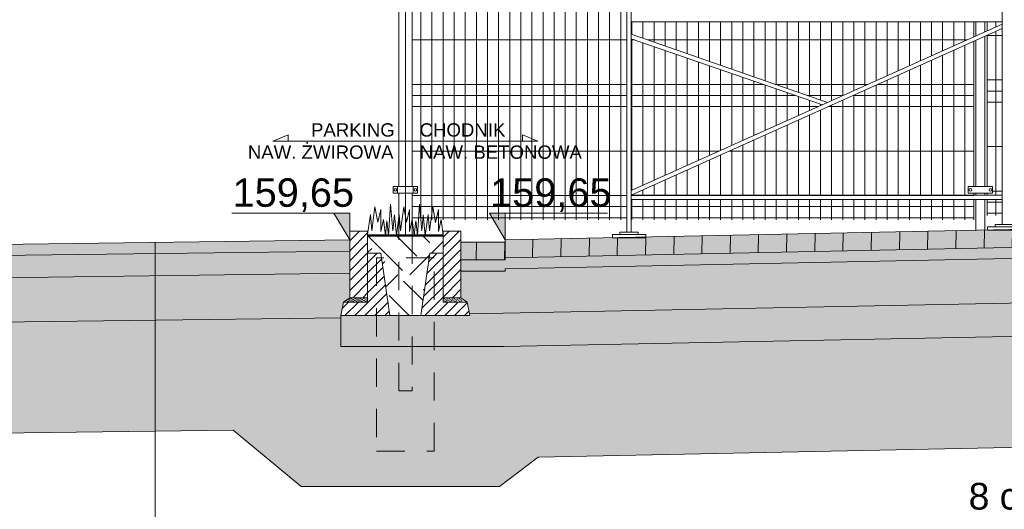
# Model space of a CAD drawing. Header units: millimetres. Extents: x 1962 to 3194, y -795 to -219.
# Tile 164 of 256: x 2476.68 to 2481.11, y -477.34 to -475.13. Entities that reach past the tile are written whole.
import ezdxf

# ---------------------------------------------------------------- set-up
doc = ezdxf.new("R2010")
doc.units = ezdxf.units.MM
doc.linetypes.add('HIDDEN', pattern=[9.525, 6.35, -3.175])
doc.layers.get('0').update_dxf_attribs({"lineweight": 5})
doc.layers.get('Defpoints').update_dxf_attribs({"lineweight": 9})
for name, color, linetype, lineweight in [('A_flagi przekrojowe', 92, 'Continuous', 9), ('A_hatch nawierzchnia', 253, 'Continuous', 9), ('A_hatch przekroje', 125, 'Continuous', 9), ('A_hidden', 137, 'HIDDEN', 9), ('A_koty wysokośc.', 53, 'Continuous', 9), ('A_obiekty trybuny', 126, 'Continuous', 9), ('A_ogrodzenie 2_4m', 45, 'Continuous', 9), ('A_przekrojowe', 42, 'Continuous', 9), ('A_widok', 142, 'Continuous', 9)]:
    doc.layers.add(name, color=color, linetype=linetype, lineweight=lineweight)
doc.styles.get("Standard").update_dxf_attribs({"font": 'arial.ttf'})
pattern_1 = [(360, (4.06387, 26.4186), (0.2032, 0.2032), [0.0254, -0.1778]), (90, (4.06387, 26.4186), (-0.2032, 0.2032), [0.0254, -0.1778]), (135, (4.08927, 26.4186), (-0.2032, 6e-15), [0.035921, -0.2514472]), (360, (4.08927, 26.5329), (0.2032, 0.2032), [0.0254, -0.1778]), (45, (4.10197, 26.5202), (6e-15, 0.2032), [0.0179605, -0.2694077]), (135, (4.10197, 26.5202), (-0.2032, 6e-15), [0.0179605, -0.2694077]), (360, (4.16547, 26.5837), (0.2032, 0.2032), [0.035921, -0.167279]), (45, (4.16547, 26.5837), (6e-15, 0.2032), [0.0254, -0.2619682]), (135, (4.20139, 26.5837), (-0.2032, 6e-15), [0.0254, -0.2619682]), (90, (4.20357, 26.4694), (-0.2032, 0.2032), [0.0254, -0.1778]), (45, (4.20357, 26.4694), (6e-15, 0.2032), [0.0179605, -0.2694077]), (135, (4.21627, 26.4821), (-0.2032, 6e-15), [0.0179605, -0.2694077]), (360, (4.08927, 26.4694), (0.2032, 0.2032), [0.0127, -0.17018]), (360, (4.24167, 26.5202), (0.2032, 0.2032), [0.0127, -0.17018]), (90, (4.17817, 26.5456), (-0.2032, 0.2032), [0.0127, -0.17018]), (135, (4.20357, 26.4313), (-0.2032, 6e-15), [0.0179605, -0.2694077]), (135, (4.11467, 26.571), (-0.2032, 6e-15), [0.0179605, -0.2694077]), (45, (4.15912, 26.48527), (6e-15, 0.2032), [0.0179605, -0.2694077]), (90, (4.13372, 26.444), (-0.2032, 0.2032), [0.003175, -0.200025]), (90, (4.14325, 26.52972), (-0.2032, 0.2032), [0.003175, -0.200025]), (90, (4.2385, 26.56465), (-0.2032, 0.2032), [0.003175, -0.200025]), (90, (4.24167, 26.4567), (-0.2032, 0.2032), [0.003175, -0.200025])]
pattern_2 = [(89, (0.66515, 1.3697), (-0.1269807, 0.0022165), [])]
pattern_3 = [(45, (0.66515, 1.369704), (-0.02245064, 0.02245064), [])]

# ---------------------------------------------------------------- blocks, each defined once
blk = doc.blocks.new('zw$B88D')
at = {"layer": 'A_koty wysokośc.'}
h = blk.add_hatch(color=256, dxfattribs=at)
h.dxf.hatch_style = 1
h.paths.add_polyline_path([(-0.0716, 0.1205), (0, 0), (0, 0.1205)])
blk.add_line((-0.5314, 0.1205), (-0.0716, 0.1205), dxfattribs=at)
blk.add_lwpolyline([(0, 0.1205), (-0.0716, 0.1205), (0, 0), (0, 0.1205)], close=True, dxfattribs=at)
blk = doc.blocks.new('zw$5246')
at = {"layer": 'A_ogrodzenie 2_4m'}
blk.add_lwpolyline([(-0.095, 0.015), (0.015, 0.015), (0.015, -0.015), (-0.095, -0.015), (-0.095, 0.015)], dxfattribs=at)
for centre in [(-0.085, 0), (0.005, 0)]:
    blk.add_circle(centre, 0.006, dxfattribs=at)
blk = doc.blocks.new('zw$2CA')
at = {"layer": 'A_obiekty trybuny'}
for p, q in [((6.825, 0.824), (6.825, 2.679)), ((6.845, 0.824), (6.845, 2.679)), ((5.155, 0.824), (5.155, 2.479)), ((5.155, -0.078), (5.155, 1.8795)), ((6.825, -0.1124), (6.825, 1.8795)), ((6.845, -0.1124), (6.845, 1.8795)), ((5.155, 0.834), (5.585, 0.834)), ((5.155, 0.834), (5.185, 0.834)), ((5.155, 0.824), (6.825, 0.0745)), ((5.155, 0.804), (6.825, 0.0545)), ((5.535, 0.834), (5.985, 0.834)), ((5.985, 0.834), (6.825, 0.834)), ((5.9416, 0.471), (6.825, 0.7785)), ((5.9643, 0.4608), (6.825, 0.7585)), ((5.155, 0.0545), (6.825, 0.0545)), ((5.1554, 0.0345), (6.825, 0.0345)), ((5.22, -0.088), (5.07, -0.088)), ((5.1036, -0.078), (5.1864, -0.078)), ((5.1864, -0.088), (5.1864, -0.078)), ((5.22, -0.103), (5.22, -0.088)), ((5.07, -0.103), (5.22, -0.103)), ((6.91, -0.1224), (6.76, -0.1224)), ((6.76, -0.1224), (6.76, -0.1374)), ((6.7936, -0.1224), (6.7936, -0.1124)), ((6.7936, -0.1124), (6.8764, -0.1124)), ((6.8764, -0.1224), (6.8764, -0.1124)), ((6.91, -0.1374), (6.91, -0.1224)), ((6.76, -0.1374), (6.91, -0.1374))]:
    blk.add_line(p, q, dxfattribs=at)
blk = doc.blocks.new('zw$CA91')
at = {"layer": 'A_koty wysokośc.'}
h = blk.add_hatch(color=256, dxfattribs=at)
h.dxf.hatch_style = 1
h.paths.add_polyline_path([(-0.448, 0.753), (0, 0), (0, 0.753)])
blk.add_lwpolyline([(2.874, 0.753), (-0.448, 0.753), (0, 0), (0, 0.753)], dxfattribs=at)
blk = doc.blocks.new('zw$824C')
at = {"layer": 'A_hatch nawierzchnia'}
h = blk.add_hatch(color=253, dxfattribs=at)
h.dxf.hatch_style = 2
h.paths.add_polyline_path([(6.9652, 1.0597), (6.9652, 1.1297), (6.9652, 1.1397), (18.0253, 1.3644), (18.0269, 1.2844)])
h = blk.add_hatch(color=253, dxfattribs=at)
h.dxf.hatch_style = 2
h.paths.add_polyline_path([(6.7652, 1.0497), (6.9652, 1.0497), (6.9652, 1.0597), (6.9652, 1.1297), (6.7652, 1.1297)])
at = {"layer": 'A_hatch przekroje'}
h = blk.add_hatch(dxfattribs=at)
h.set_pattern_fill('LINE', color=256, scale=0.04, angle=23.9782, style=2)
h.set_pattern_definition(pattern_2)
h.paths.add_polyline_path([(6.9652, 1.0597), (6.9652, 1.1297), (6.9652, 1.1397), (18.0253, 1.3644), (18.0269, 1.2844)])
h = blk.add_hatch(dxfattribs=at)
h.set_pattern_fill('CONC', color=256, scale=0.005, angle=294.9782, style=2)
h.set_pattern_definition([(9e-13, (0.7858, 1.45098), (-2e-15, 0.127), [0, -0.127]), (9e-13, (0.78707, 1.40653), (-2e-15, 0.127), [0, -0.127]), (9e-13, (0.79088, 1.47511), (-2e-15, 0.127), [0, -0.127]), (338.1986, (0.72484, 1.435744), (0.381000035, -0.12699999), [0.0136783, -0.6702377]), (216.8699, (0.73754, 1.430664), (0.38099999, 0.254000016), [0.00635, -0.62865]), (130.6013, (0.732461, 1.426854), (0.635000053, -0.761999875), [0.0117088, -1.1591733]), (206.5651, (0.69055, 1.411614), (-0.1269999, -0.12700017), [0.00283985, -0.2811408]), (326.3099, (0.68801, 1.410344), (0.253999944, -0.12700017), [0.0045791, -0.453326]), (108.4349, (0.69182, 1.407804), (-0.1269998, 0.254000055), [0.0040161, -0.3975932]), (225, (0.77183, 1.39891), (2e-15, -0.12700004), [0.0053881, -0.17421695]), (9e-13, (0.76802, 1.3951), (0.127, 0.127), [0.00762, -0.11938]), (135, (0.77564, 1.3951), (-0.12700004, -2e-15), [0.0053881, -0.17421695]), (251.5651, (0.75659, 1.480194), (0.1269998, 0.254000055), [0.0040161, -0.3975932]), (9e-13, (0.75532, 1.47638), (0.127, 0.127), [0.00635, -0.12065]), (143.1301, (0.76167, 1.476384), (-0.38099999, 0.254000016), [0.00635, -0.62865]), (213.6901, (0.68928, 1.481464), (0.253999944, 0.12700017), [0.0045791, -0.453326]), (341.5651, (0.68547, 1.478924), (-0.254000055, 0.1269998), [0.0080322, -0.3935771]), (126.8699, (0.69309, 1.476384), (0.254000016, -0.38099999), [0.00635, -0.62865]), (9e-13, (0.72611, 1.47638), (-2e-15, 0.127), [0, -0.127]), (9e-13, (0.69182, 1.44336), (-2e-15, 0.127), [0, -0.127]), (9e-13, (0.72738, 1.39637), (-2e-15, 0.127), [0, -0.127]), (9e-13, (0.76167, 1.43574), (-2e-15, 0.127), [0, -0.127]), (9e-13, (0.72484, 1.45733), (-2e-15, 0.127), [0, -0.127]), (9e-13, (0.6969, 1.46114), (-2e-15, 0.127), [0, -0.127]), (9e-13, (0.70833, 1.45352), (-2e-15, 0.127), [0, -0.127]), (9e-13, (0.70325, 1.42304), (-2e-15, 0.127), [0, -0.127]), (9e-13, (0.67277, 1.42812), (-2e-15, 0.127), [0, -0.127]), (9e-13, (0.67404, 1.45733), (-2e-15, 0.127), [0, -0.127]), (9e-13, (0.67023, 1.48527), (-2e-15, 0.127), [0, -0.127]), (9e-13, (0.7096, 1.49035), (-2e-15, 0.127), [0, -0.127]), (9e-13, (0.73754, 1.49543), (-2e-15, 0.127), [0, -0.127]), (9e-13, (0.78199, 1.49035), (-2e-15, 0.127), [0, -0.127]), (9e-13, (0.75151, 1.45098), (-2e-15, 0.127), [0, -0.127]), (9e-13, (0.73881, 1.47384), (-2e-15, 0.127), [0, -0.127]), (9e-13, (0.74897, 1.41288), (-2e-15, 0.127), [0, -0.127]), (9e-13, (0.71087, 1.40653), (-2e-15, 0.127), [0, -0.127]), (9e-13, (0.74897, 1.3786), (-2e-15, 0.127), [0, -0.127]), (9e-13, (0.70706, 1.38621), (-2e-15, 0.127), [0, -0.127]), (9e-13, (0.66642, 1.3824), (-2e-15, 0.127), [0, -0.127]), (9e-13, (0.68166, 1.37605), (-2e-15, 0.127), [0, -0.127]), (9e-13, (0.68293, 1.39383), (-2e-15, 0.127), [0, -0.127]), (9e-13, (0.76802, 1.37351), (-2e-15, 0.127), [0, -0.127]), (9e-13, (0.78326, 1.42558), (-2e-15, 0.127), [0, -0.127]), (9e-13, (0.77691, 1.46368), (-2e-15, 0.127), [0, -0.127]), (9e-13, (0.71849, 1.37224), (-2e-15, 0.127), [0, -0.127])])
h.paths.add_polyline_path([(18.028, 1.2344), (6.9652, 1.0097), (6.9652, 0.9997), (6.7652, 0.9997), (6.7652, 1.0497), (6.9652, 1.0497), (6.9652, 1.0597), (18.0269, 1.2844)])
h = blk.add_hatch(dxfattribs=at)
h.set_pattern_fill('CONCRE', color=256, scale=0.008, angle=294.9782, style=2)
h.set_pattern_definition(pattern_1)
h.paths.add_polyline_path([(6.7652, 0.9997), (6.9652, 0.9997), (6.9652, 1.0097), (18.028, 1.2344), (18.0286, 1.2048), (19.2883, 1.2304), (19.2879, 1.2504), (19.7248, 1.2592), (19.6452, 1.1397), (19.6452, 1.0672), (6.8039, 0.8063), (6.7937, 0.8602), (6.7652, 0.8797)])
h = blk.add_hatch(dxfattribs=at)
h.set_pattern_fill('LINE', color=256, scale=0.01, angle=339.9782, style=2)
h.set_pattern_definition(pattern_3)
h.paths.add_polyline_path([(6.2652, 0.8797), (6.3452, 0.8797), (6.3452, 1.0797), (6.3452, 1.1597), (6.3452, 1.1797), (6.2652, 1.1797), (6.2652, 1.1297)])
h = blk.add_hatch(dxfattribs=at)
h.set_pattern_fill('EARTH2', color=256, scale=0.03, angle=339.9782, style=2)
h.set_pattern_definition([(225, (0.66515, 1.887), (2e-14, -1.07763), [0.3429, -0.4191]), (225, (0.9076, 1.6445), (2e-14, -1.07763), [0.3429, -0.4191]), (225, (0.84835, 1.7038), (2e-14, -1.07763), [0.35052, -0.41148]), (225, (0.7891, 1.76304), (2e-14, -1.07763), [0.35052, -0.41148]), (225, (0.7298, 1.8223), (2e-14, -1.07763), [0.35052, -0.41148]), (225, (0.7298, 2.3611), (2e-14, -1.07763), [0.3429, -0.4191]), (225, (0.7891, 2.30185), (2e-14, -1.07763), [0.3429, -0.4191]), (225, (0.84835, 2.2426), (2e-14, -1.07763), [0.3429, -0.4191]), (225, (0.9076, 2.1833), (2e-14, -1.07763), [0.3429, -0.4191]), (225, (0.66515, 2.4258), (2e-14, -1.07763), [0.3429, -0.4191]), (315, (0.1479, 1.9085), (1.07763, 2e-14), [0.3429, -0.4191]), (315, (0.39574, 2.1564), (1.07763, 2e-14), [0.3429, -0.4191]), (315, (0.3311, 2.0917), (1.07763, 2e-14), [0.3429, -0.4191]), (315, (0.2718, 2.03245), (1.07763, 2e-14), [0.3429, -0.4191]), (315, (0.21255, 1.9732), (1.07763, 2e-14), [0.3429, -0.4191]), (315, (0.75136, 1.9732), (1.07763, 2e-14), [0.35052, -0.41148]), (315, (0.8106, 2.03245), (1.07763, 2e-14), [0.35052, -0.41148]), (315, (0.8699, 2.0917), (1.07763, 2e-14), [0.35052, -0.41148]), (315, (0.93456, 2.1564), (1.07763, 2e-14), [0.3429, -0.4191]), (315, (0.6921, 1.9139), (1.07763, 2e-14), [0.3429, -0.4191])])
h.paths.add_polyline_path([(6.3452, 1.1597), (6.3452, 1.0797), (6.4052, 1.0797), (6.4452, 0.7997), (6.5852, 0.7997), (6.6252, 1.0797), (6.6852, 1.0797), (6.6852, 1.1597), (6.5452, 1.1597), (6.4852, 1.1597)])
h = blk.add_hatch(dxfattribs=at)
h.set_pattern_fill('LINE', color=256, scale=0.01, angle=339.9782, style=2)
h.set_pattern_definition(pattern_3)
h.paths.add_polyline_path([(6.7652, 1.0597), (6.7652, 0.8797), (6.6852, 0.8797), (6.6852, 1.1197), (6.6852, 1.1597), (6.6852, 1.1797), (6.7652, 1.1797), (6.7652, 1.1097)])
h = blk.add_hatch(dxfattribs=at)
h.set_pattern_fill('CONC', color=256, scale=0.005, angle=295.9782, style=2)
h.set_pattern_definition([(1, (0.78436, 1.45308), (-0.0022165, 0.1269807), [0, -0.127]), (1, (0.78641, 1.40866), (-0.0022165, 0.1269807), [0, -0.127]), (1, (0.78902, 1.47729), (-0.0022165, 0.1269807), [0, -0.127]), (339.1986, (0.72368, 1.436776), (0.38315846, -0.12033128), [0.0136783, -0.6702377]), (217.8699, (0.736466, 1.431918), (0.37650905, 0.2606107), [0.00635, -0.62865]), (131.6013, (0.731453, 1.42802), (0.64820207, -0.75080154), [0.0117088, -1.1591733]), (207.5651, (0.689816, 1.41205), (-0.1247641, -0.1291973), [0.0028398, -0.2811408]), (327.3099, (0.6873, 1.410737), (0.25617772, -0.12254792), [0.004579, -0.453326]), (109.4349, (0.69115, 1.408264), (-0.13141337, 0.25174492), [0.004016, -0.3975932]), (226, (0.771305, 1.40077), (0.0022165, -0.1269807), [0.005388, -0.174217]), (1, (0.76756, 1.3969), (0.1247642, 0.129197), [0.00762, -0.11938]), (136, (0.77518, 1.39703), (-0.1269807, -0.0022165), [0.005388, -0.174217]), (252.5651, (0.75465, 1.481773), (0.12254754, 0.25617782), [0.004016, -0.3975932]), (1, (0.75345, 1.47794), (0.1247642, 0.129197), [0.00635, -0.12065]), (144.1301, (0.759794, 1.478052), (-0.38537487, 0.24731196), [0.00635, -0.62865]), (214.6901, (0.687327, 1.481868), (0.2517448, 0.13141374), [0.004579, -0.453326]), (342.5651, (0.68356, 1.479262), (-0.25617782, 0.12254754), [0.0080322, -0.393577]), (127.8699, (0.691225, 1.476855), (0.2606107, -0.37650905), [0.00635, -0.62865]), (1, (0.72424, 1.47743), (-0.0022165, 0.1269807), [0, -0.127]), (1, (0.69053, 1.44382), (-0.0022165, 0.1269807), [0, -0.127]), (1, (0.7269, 1.39746), (-0.0022165, 0.1269807), [0, -0.127]), (1, (0.7605, 1.43742), (-0.0022165, 0.1269807), [0, -0.127]), (1, (0.7233, 1.45836), (-0.0022165, 0.1269807), [0, -0.127]), (1, (0.6953, 1.46168), (-0.0022165, 0.1269807), [0, -0.127]), (1, (0.70686, 1.45426), (-0.0022165, 0.1269807), [0, -0.127]), (1, (0.70231, 1.4237), (-0.0022165, 0.1269807), [0, -0.127]), (1, (0.67175, 1.42825), (-0.0022165, 0.1269807), [0, -0.127]), (1, (0.67251, 1.45748), (-0.0022165, 0.1269807), [0, -0.127]), (1, (0.66821, 1.48535), (-0.0022165, 0.1269807), [0, -0.127]), (1, (0.70749, 1.49111), (-0.0022165, 0.1269807), [0, -0.127]), (1, (0.73534, 1.49668), (-0.0022165, 0.1269807), [0, -0.127]), (1, (0.77987, 1.49237), (-0.0022165, 0.1269807), [0, -0.127]), (1, (0.75008, 1.45248), (-0.0022165, 0.1269807), [0, -0.127]), (1, (0.73698, 1.47511), (-0.0022165, 0.1269807), [0, -0.127]), (1, (0.7482, 1.41434), (-0.0022165, 0.1269807), [0, -0.127]), (1, (0.71022, 1.40733), (-0.0022165, 0.1269807), [0, -0.127]), (1, (0.7488, 1.38006), (-0.0022165, 0.1269807), [0, -0.127]), (1, (0.70677, 1.38694), (-0.0022165, 0.1269807), [0, -0.127]), (1, (0.6662, 1.38242), (-0.0022165, 0.1269807), [0, -0.127]), (1, (0.68155, 1.37634), (-0.0022165, 0.1269807), [0, -0.127]), (1, (0.68251, 1.39414), (-0.0022165, 0.1269807), [0, -0.127]), (1, (0.76794, 1.37531), (-0.0022165, 0.1269807), [0, -0.127]), (1, (0.78227, 1.42764), (-0.0022165, 0.1269807), [0, -0.127]), (1, (0.77525, 1.46562), (-0.0022165, 0.1269807), [0, -0.127]), (1, (0.71844, 1.37317), (-0.0022165, 0.1269807), [0, -0.127])])
h.paths.add_polyline_path([(0.7652, 1.0597), (0.7652, 1.0197), (6.2652, 1.0897), (6.2652, 1.1397), (0.7652, 1.0697)])
h = blk.add_hatch(dxfattribs=at)
h.set_pattern_fill('LINE', color=256, scale=0.04, angle=23.9782, style=2)
h.set_pattern_definition(pattern_2)
h.paths.add_polyline_path([(6.7652, 1.0497), (6.9652, 1.0497), (6.9652, 1.0597), (6.9652, 1.1297), (6.7652, 1.1297)])
h = blk.add_hatch(dxfattribs=at)
h.set_pattern_fill('EARTH2', color=256, scale=0.03, angle=339.9782, style=2)
h.set_pattern_definition([(225, (4.0639, 26.90586), (-3e-14, -1.07763), [0.3429, -0.4191]), (225, (4.30634, 26.6634), (-3e-14, -1.07763), [0.3429, -0.4191]), (225, (4.2471, 26.7227), (-3e-14, -1.07763), [0.35052, -0.41148]), (225, (4.1878, 26.7819), (-3e-14, -1.07763), [0.35052, -0.41148]), (225, (4.1285, 26.8412), (-3e-14, -1.07763), [0.35052, -0.41148]), (225, (4.1285, 27.38), (-3e-14, -1.07763), [0.3429, -0.4191]), (225, (4.1878, 27.32075), (-3e-14, -1.07763), [0.3429, -0.4191]), (225, (4.2471, 27.2615), (-3e-14, -1.07763), [0.3429, -0.4191]), (225, (4.30634, 27.2022), (-3e-14, -1.07763), [0.3429, -0.4191]), (225, (4.0639, 27.4447), (-3e-14, -1.07763), [0.3429, -0.4191]), (315, (3.5466, 26.9274), (1.07763, -3e-14), [0.3429, -0.4191]), (315, (3.7945, 27.1753), (1.07763, -3e-14), [0.3429, -0.4191]), (315, (3.7298, 27.1106), (1.07763, -3e-14), [0.3429, -0.4191]), (315, (3.6705, 27.05134), (1.07763, -3e-14), [0.3429, -0.4191]), (315, (3.6113, 26.9921), (1.07763, -3e-14), [0.3429, -0.4191]), (315, (4.1501, 26.9921), (1.07763, -3e-14), [0.35052, -0.41148]), (315, (4.20935, 27.05134), (1.07763, -3e-14), [0.35052, -0.41148]), (315, (4.2686, 27.1106), (1.07763, -3e-14), [0.35052, -0.41148]), (315, (4.3333, 27.1753), (1.07763, -3e-14), [0.3429, -0.4191]), (315, (4.0908, 26.9328), (1.07763, -3e-14), [0.3429, -0.4191])])
h.paths.add_polyline_path([(-5.1257, 1.0397), (0.6852, 1.0397), (0.6852, 0.9697), (0.6252, 0.9697), (0.5852, 0.6897), (0.8052, 0.6897), (0.7994, 0.7201), (6.2252, 0.7892), (6.2252, 0.6594), (6.958, 0.6594), (19.9052, 0.9224), (19.9052, 1.0097), (19.9052, 1.0799), (22.9851, 1.0861), (22.9851, 0.3), (20.7556, 0.3), (20.2579, 0), (18.1349, 0), (17.39, 0.3712), (7.1134, 0.1624), (6.9387, 0.03), (6.0463, 0.03), (5.7404, 0.283), (4.4329, 0.2663), (0.2714, -3.1755), (-2.2356, -3.1755), (-5.1257, -0.7852)])
edge = h.paths.add_edge_path(flags=16)
edge.add_arc((19.5343, 0.7473), 0.08, 0, 360)
edge = h.paths.add_edge_path(flags=16)
edge.add_arc((-0.9821, -1.0565), 0.1, 1080, 1440)
h = blk.add_hatch(dxfattribs=at)
h.set_pattern_fill('AR-SAND', color=256, scale=0.001, angle=294.9782, style=2)
h.set_pattern_definition([(37.5, (0.66515, 1.369704), (-0.00160003, 0.04894132), [0, -0.038608, 0, -0.04318, 0, -0.041275]), (7.5, (0.66515, 1.369704), (0.0449523, 0.0716825), [0, -0.020828, 0, -0.034798, 0, -0.013335]), (327.5, (0.63391, 1.369704), (0.07909924, 0.00014372), [0, -0.0127, 0, -0.04572, 0, -0.05969]), (317.5, (0.63391, 1.369704), (0.07635565, 0.0222929), [0, -0.00635, 0, -0.029972, 0, -0.03429])])
h.paths.add_polyline_path([(0.7652, 0.9197), (6.2652, 0.9897), (6.2652, 1.0897), (0.7652, 1.0197)])
h = blk.add_hatch(dxfattribs=at)
h.set_pattern_fill('LINE', color=256, scale=0.01, angle=339.9782, style=2)
h.set_pattern_definition(pattern_3)
h.paths.add_polyline_path([(6.3452, 1.0797), (6.4052, 1.0797), (6.4452, 0.7997), (6.2252, 0.7997), (6.2367, 0.8602), (6.3452, 0.8602), (6.3452, 0.8797)])
h = blk.add_hatch(dxfattribs=at)
h.set_pattern_fill('ANSI36', color=256, scale=0.01, angle=294.9782, style=2)
h.set_pattern_definition([(45, (0.66515, 1.369704), (0.01683798, 0.06173926), [0.079375, -0.015875, 0, -0.015875])])
h.paths.add_polyline_path([(6.2252, 0.6594), (6.2252, 0.7997), (6.8052, 0.7997), (6.8039, 0.8063), (19.6452, 1.0672), (19.6452, 1.0097), (19.9052, 1.0097), (19.9052, 0.9224), (6.958, 0.6594)])
h = blk.add_hatch(dxfattribs=at)
h.set_pattern_fill('LINE', color=256, scale=0.01, angle=339.9782, style=2)
h.set_pattern_definition(pattern_3)
h.paths.add_polyline_path([(6.6852, 1.0797), (6.6252, 1.0797), (6.5852, 0.7997), (6.8052, 0.7997), (6.7937, 0.8602), (6.6852, 0.8602), (6.6852, 0.8797)])
h = blk.add_hatch(dxfattribs=at)
h.set_pattern_fill('CONCRE', color=256, scale=0.008, angle=294.9782, style=2)
h.set_pattern_definition(pattern_1)
h.paths.add_polyline_path([(0.7652, 0.9197), (6.2652, 0.9897), (6.2652, 0.8797), (6.2367, 0.8602), (6.2252, 0.7997), (6.2252, 0.7892), (0.7975, 0.7201), (0.7937, 0.7402), (0.7652, 0.7597)])
h = blk.add_hatch(dxfattribs=at)
h.set_pattern_fill('DOTS', color=256, scale=0.005, angle=200.0218, style=2)
h.set_pattern_definition([(265.04361, (0.665151, 1.369704), (0.00756493, -0.00463969), [0, -0.0079375])])
h.paths.add_polyline_path([(6.2367, 0.8602), (6.3452, 0.8602), (6.3452, 0.8797), (6.2652, 0.8797)])
h = blk.add_hatch(dxfattribs=at)
h.set_pattern_fill('DOTS', color=256, scale=0.005, angle=200.0218, style=2)
h.set_pattern_definition([(135, (88.475151, 1.189704), (0.00280633, 0.0084189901), [0, -0.0079375])])
h.paths.add_polyline_path([(6.7937, 0.8602), (6.6852, 0.8602), (6.6852, 0.8797), (6.7652, 0.8797), (6.7848, 0.86)])
at = {"layer": 'A_flagi przekrojowe'}
for p, q in [((6.5152, 1.1597), (6.5152, 1.7113)), ((5.3887, 1.1285), (5.3887, -0.831))]:
    blk.add_line(p, q, dxfattribs=at)
for points in [[(6.5152, 1.5845), (5.9187, 1.5845), (5.9874, 1.6124), (5.9874, 1.5845)], [(6.5152, 1.5845), (7.1116, 1.5845), (7.0429, 1.6124), (7.0429, 1.5845)]]:
    blk.add_lwpolyline(points, dxfattribs=at)
at = {"layer": 'A_hidden', "ltscale": 0.02}
blk.add_lwpolyline([(6.5452, 1.1597), (6.5452, 0.4597), (6.4852, 0.4597), (6.4852, 1.1597)], dxfattribs=at)
blk.add_lwpolyline([(6.3852, 0.1894), (6.6452, 0.1894), (6.6452, 1.0597), (6.3852, 1.0597)], close=True, dxfattribs=at)
at = {"layer": 'A_ogrodzenie 2_4m'}
for p, q in [((6.5152, 3.6597), (6.5152, 1.2297)), ((6.5852, 1.2297), (6.5852, 3.6597)), ((6.6352, 1.2297), (6.6352, 3.6597)), ((6.6852, 1.2297), (6.6852, 3.6597)), ((6.7352, 1.2297), (6.7352, 3.6597)), ((6.7852, 1.2297), (6.7852, 3.6597)), ((6.8352, 1.2297), (6.8352, 3.6597)), ((6.8852, 1.2297), (6.8852, 3.6597)), ((6.9352, 1.2297), (6.9352, 3.6597)), ((6.9852, 1.2297), (6.9852, 3.6597)), ((7.0352, 1.2297), (7.0352, 3.6597)), ((7.0852, 1.2297), (7.0852, 3.6597)), ((7.1352, 1.2297), (7.1352, 3.6597)), ((7.1852, 1.2297), (7.1852, 3.6597)), ((7.2352, 1.2297), (7.2352, 3.5522)), ((7.2852, 1.2297), (7.2852, 3.5388)), ((7.3352, 1.2297), (7.3352, 3.0326)), ((7.3852, 1.2297), (7.3852, 2.8659)), ((7.4352, 1.2297), (7.4352, 2.8659)), ((7.4852, 1.2297), (7.4852, 2.8659)), ((6.5452, 1.3797), (6.5452, 2.1997)), ((7.5352, 2.0645), (7.5352, 2.1209)), ((7.5852, 2.0471), (7.5852, 2.1209)), ((7.6352, 2.0297), (7.6352, 2.1209)), ((7.6852, 2.0123), (7.6852, 2.1209)), ((7.7352, 1.9949), (7.7352, 2.1209)), ((7.7852, 1.9775), (7.7852, 2.1209)), ((7.8352, 1.9601), (7.8352, 2.1209)), ((7.8852, 1.9427), (7.8852, 2.1209)), ((7.9352, 1.9253), (7.9352, 2.1209)), ((7.9852, 1.9079), (7.9852, 2.1209)), ((8.0352, 1.8905), (8.0352, 2.1209)), ((8.0852, 1.873), (8.0852, 2.1209)), ((8.1352, 1.8556), (8.1352, 2.1209)), ((8.1852, 1.8382), (8.1852, 2.1209)), ((8.2352, 1.8208), (8.2352, 2.1209)), ((8.2852, 1.8034), (8.2852, 2.1209)), ((8.3352, 1.786), (8.3352, 2.1209)), ((8.3852, 1.7686), (8.3852, 2.1209)), ((8.4352, 1.7664), (8.4352, 2.1209)), ((8.4852, 1.7889), (8.4852, 2.1209)), ((8.5352, 1.8113), (8.5352, 2.1209)), ((8.5852, 1.8338), (8.5852, 2.1209)), ((8.6352, 1.8562), (8.6352, 2.1209)), ((8.6852, 1.8786), (8.6852, 2.1209)), ((8.7352, 1.9011), (8.7352, 2.1209)), ((8.7852, 1.9235), (8.7852, 2.1209)), ((8.8352, 1.946), (8.8352, 2.1209)), ((8.8852, 1.9684), (8.8852, 2.1209)), ((8.9352, 1.9908), (8.9352, 2.1209)), ((8.9852, 2.0133), (8.9852, 2.1209)), ((9.0352, 2.0357), (9.0352, 2.1209)), ((9.0752, 2.0537), (9.0752, 2.1209)), ((9.1352, 2.0806), (9.1352, 2.1209)), ((9.1752, 2.0985), (9.1752, 2.1209)), ((7.5352, 1.3625), (7.5352, 2.0445)), ((9.1352, 1.3797), (9.1352, 2.0606)), ((9.1352, 2.0597), (9.2027, 2.0597)), ((9.1752, 1.3414), (9.1752, 2.0785)), ((6.5452, 2.0397), (7.5127, 2.0397)), ((7.5327, 2.0397), (7.5491, 2.0397)), ((7.5852, 1.3849), (7.5852, 2.0272)), ((7.6065, 2.0397), (9.044, 2.0397)), ((7.6352, 1.4074), (7.6352, 2.01)), ((9.0352, 1.3397), (9.0352, 2.0157)), ((9.0752, 1.3797), (9.0752, 2.0337)), ((7.6852, 1.4298), (7.6852, 1.9927)), ((7.7352, 1.4523), (7.7352, 1.9754)), ((7.7852, 1.4747), (7.7852, 1.9581)), ((8.9352, 1.3397), (8.9352, 1.9708)), ((8.9852, 1.3397), (8.9852, 1.9933)), ((7.8352, 1.4971), (7.8352, 1.9408)), ((7.8852, 1.5196), (7.8852, 1.9235)), ((8.8352, 1.3397), (8.8352, 1.926)), ((8.8852, 1.3397), (8.8852, 1.9484)), ((7.9352, 1.542), (7.9352, 1.9062)), ((7.9852, 1.5645), (7.9852, 1.8889)), ((8.0352, 1.5869), (8.0352, 1.8716)), ((8.7352, 1.3397), (8.7352, 1.8811)), ((8.7852, 1.3397), (8.7852, 1.9035)), ((6.5452, 1.8397), (7.5127, 1.8397)), ((7.5327, 1.8397), (8.1274, 1.8397)), ((8.0852, 1.6093), (8.0852, 1.8543)), ((8.1352, 1.6318), (8.1352, 1.837)), ((8.1809, 1.8397), (8.5984, 1.8397)), ((8.1852, 1.6542), (8.1852, 1.8197)), ((8.6352, 1.3397), (8.6352, 1.8362)), ((8.643, 1.8397), (9.0752, 1.8397)), ((8.6852, 1.3397), (8.6852, 1.8586)), ((9.1352, 1.8597), (9.2027, 1.8597)), ((6.5452, 1.7897), (7.5127, 1.7897)), ((7.5327, 1.7897), (8.2719, 1.7897)), ((8.2352, 1.6767), (8.2352, 1.8024)), ((8.2852, 1.6991), (8.2852, 1.7851)), ((8.3245, 1.7897), (8.487, 1.7897)), ((8.5316, 1.7897), (9.0752, 1.7897)), ((8.5352, 1.3397), (8.5352, 1.7913)), ((8.5852, 1.3397), (8.5852, 1.8138)), ((9.1352, 1.8097), (9.2027, 1.8097)), ((6.5452, 1.7397), (7.5127, 1.7397)), ((7.5327, 1.7397), (8.3756, 1.7397)), ((8.3352, 1.7215), (8.3352, 1.7678)), ((8.3852, 1.744), (8.3852, 1.7505)), ((8.4202, 1.7397), (9.0752, 1.7397)), ((8.4352, 1.3397), (8.4352, 1.7464)), ((8.4852, 1.3397), (8.4852, 1.7689)), ((9.1352, 1.7597), (9.2027, 1.7597)), ((8.3352, 1.3397), (8.3352, 1.7015)), ((8.3852, 1.3397), (8.3852, 1.724)), ((8.2352, 1.3397), (8.2352, 1.6567)), ((8.2852, 1.3397), (8.2852, 1.6791)), ((8.1352, 1.3397), (8.1352, 1.6118)), ((8.1852, 1.3397), (8.1852, 1.6342)), ((8.0352, 1.3397), (8.0352, 1.5669)), ((8.0852, 1.3397), (8.0852, 1.5893)), ((9.1352, 1.5597), (9.2027, 1.5597)), ((6.5452, 1.5397), (7.5127, 1.5397)), ((7.5327, 1.5397), (7.93, 1.5397)), ((7.9352, 1.3397), (7.9352, 1.522)), ((7.9745, 1.5397), (9.0752, 1.5397)), ((7.9852, 1.3397), (7.9852, 1.5445)), ((7.8352, 1.3397), (7.8352, 1.4771)), ((7.8852, 1.3397), (7.8852, 1.4996)), ((7.7352, 1.3397), (7.7352, 1.4323)), ((7.7852, 1.3397), (7.7852, 1.4547)), ((7.6352, 1.3397), (7.6352, 1.3874)), ((7.6852, 1.3397), (7.6852, 1.4098)), ((6.5452, 1.2297), (6.5452, 1.3497)), ((6.5452, 1.3397), (7.5127, 1.3397)), ((7.5327, 1.3397), (9.0752, 1.3397)), ((7.5352, 1.3397), (7.5352, 1.3425)), ((7.5852, 1.3397), (7.5852, 1.3649)), ((9.0752, 1.3397), (9.0752, 1.3497)), ((9.1352, 1.3414), (9.1352, 1.3497)), ((9.1602, 1.3597), (9.2027, 1.3597)), ((6.5452, 1.2897), (7.5127, 1.2897)), ((7.5327, 1.2897), (9.0752, 1.2897)), ((7.5352, 1.2297), (7.5352, 1.3214)), ((7.5852, 1.2297), (7.5852, 1.3214)), ((7.6352, 1.2297), (7.6352, 1.3214)), ((7.6852, 1.2297), (7.6852, 1.3214)), ((7.7352, 1.2297), (7.7352, 1.3214)), ((7.7852, 1.2297), (7.7852, 1.3214)), ((7.8352, 1.2297), (7.8352, 1.3214)), ((7.8852, 1.2297), (7.8852, 1.3214)), ((7.9352, 1.2297), (7.9352, 1.3214)), ((7.9852, 1.2297), (7.9852, 1.3214)), ((8.0352, 1.2297), (8.0352, 1.3214)), ((8.0852, 1.2297), (8.0852, 1.3214)), ((8.1352, 1.2297), (8.1352, 1.3214)), ((8.1852, 1.2297), (8.1852, 1.3214)), ((8.2352, 1.2297), (8.2352, 1.3214)), ((8.2852, 1.2297), (8.2852, 1.3214)), ((8.3352, 1.2297), (8.3352, 1.3214)), ((8.3852, 1.2297), (8.3852, 1.3214)), ((8.4352, 1.2297), (8.4352, 1.3214)), ((8.4852, 1.2297), (8.4852, 1.3214)), ((8.5352, 1.2297), (8.5352, 1.3214)), ((8.5852, 1.2297), (8.5852, 1.3214)), ((8.6352, 1.2297), (8.6352, 1.3214)), ((8.6852, 1.2297), (8.6852, 1.3214)), ((8.7352, 1.2297), (8.7352, 1.3214)), ((8.7852, 1.2297), (8.7852, 1.3214)), ((8.8352, 1.2297), (8.8352, 1.3214)), ((8.8852, 1.2297), (8.8852, 1.3214)), ((8.9352, 1.2297), (8.9352, 1.3214)), ((8.9852, 1.2297), (8.9852, 1.3214)), ((9.0352, 1.2297), (9.0352, 1.3214)), ((9.0752, 1.2297), (9.0752, 1.3214)), ((9.1352, 1.2497), (9.1352, 1.3214)), ((9.1352, 1.3097), (9.2027, 1.3097)), ((9.1752, 1.2497), (9.1752, 1.3214)), ((9.1352, 1.2597), (9.2027, 1.2597)), ((6.5452, 1.2397), (7.5127, 1.2397)), ((7.5327, 1.2397), (9.0752, 1.2397))]:
    blk.add_line(p, q, dxfattribs=at)
for points in [[(6.4852, 1.3797), (6.4852, 2.1997)], [(6.4852, 2.1997), (6.4852, 1.3797)], [(6.5452, 2.1997), (6.5452, 1.3797)], [(6.5452, 1.3797), (6.5452, 2.1997)], [(9.0852, 2.1209), (9.0852, 2.0582)], [(9.1252, 2.0761), (9.1252, 2.1209)], [(9.1252, 1.3797), (9.1252, 2.0561)], [(9.0852, 2.0382), (9.0852, 1.3797)], [(6.5502, 1.3797), (6.4802, 1.3797), (6.4802, 1.3497), (6.5502, 1.3497), (6.5502, 1.3797)], [(6.4852, 1.1597), (6.4852, 1.3497)], [(6.4852, 1.3497), (6.4852, 1.1597)], [(6.5452, 1.3497), (6.5452, 1.1597)], [(6.5452, 1.1597), (6.5452, 1.3497)], [(9.0852, 1.3497), (9.0852, 1.3414)], [(9.1252, 1.3414), (9.1252, 1.3497)], [(9.0852, 1.3214), (9.0852, 1.183)], [(9.1252, 1.1838), (9.1252, 1.3214)]]:
    blk.add_lwpolyline(points, dxfattribs=at)
at = {"layer": 'A_przekrojowe'}
for p, q in [((18.0253, 1.3644), (6.9652, 1.1397)), ((18.0269, 1.2844), (6.9652, 1.0597)), ((18.028, 1.2344), (6.9652, 1.0097)), ((6.2652, 1.1397), (0.7652, 1.0697)), ((6.9652, 1.1297), (6.7652, 1.1297)), ((6.9652, 1.1397), (6.9652, 1.0497)), ((6.2658, 1.0897), (0.7658, 1.0197)), ((19.6452, 1.0672), (6.8039, 0.8063)), ((6.9652, 1.0497), (6.7652, 1.0497)), ((6.2671, 0.9897), (0.7671, 0.9197)), ((6.9652, 0.9997), (6.7652, 0.9997)), ((6.9652, 1.0097), (6.9652, 0.9997)), ((19.9052, 0.9224), (6.958, 0.6594)), ((6.2252, 0.7997), (6.2252, 0.6594)), ((6.4452, 0.7997), (6.5852, 0.7997)), ((6.2252, 0.7892), (0.7994, 0.7201)), ((6.958, 0.6594), (6.2252, 0.6594))]:
    blk.add_line(p, q, dxfattribs=at)
for points in [[(6.2652, 0.8797), (6.3452, 0.8797), (6.3452, 1.1797), (6.2652, 1.1797)], [(6.6852, 0.8797), (6.7652, 0.8797), (6.7652, 1.1797), (6.6852, 1.1797)], [(6.7652, 0.8797), (6.6852, 0.8797), (6.6852, 1.1797), (6.7652, 1.1797)]]:
    blk.add_lwpolyline(points, close=True, dxfattribs=at)
at = {"layer": 'A_przekrojowe', "const_width": 0.01}
blk.add_lwpolyline([(6.6852, 1.1597), (6.3452, 1.1597)], dxfattribs=at)
at = {"layer": 'A_przekrojowe'}
for points in [[(6.2367, 0.8602), (6.2252, 0.7997), (6.4452, 0.7997), (6.4052, 1.0797), (6.3452, 1.0797)], [(6.7937, 0.8602), (6.8052, 0.7997), (6.5852, 0.7997), (6.6252, 1.0797), (6.6852, 1.0797)], [(6.2652, 0.8797), (6.2367, 0.8602), (6.3452, 0.8602), (6.3452, 0.8797)], [(6.7652, 0.8797), (6.7937, 0.8602), (6.6852, 0.8602), (6.6852, 0.8797)]]:
    blk.add_lwpolyline(points, dxfattribs=at)
at = {"layer": 'A_widok'}
for points in [[(6.4253, 1.1597), (6.4253, 1.1597), (6.4169, 1.2317), (6.4047, 1.1777), (6.4049, 1.2771), (6.3911, 1.2189), (6.3784, 1.2883), (6.3636, 1.1812), (6.3577, 1.2541), (6.3452, 1.1636)], [(6.5552, 1.16), (6.5552, 1.16), (6.5465, 1.2319), (6.5346, 1.1779), (6.5344, 1.2773), (6.5208, 1.219), (6.5078, 1.2884), (6.4934, 1.1812), (6.4872, 1.2541), (6.4746, 1.1598), (6.4658, 1.2532), (6.4591, 1.1811), (6.4477, 1.3011), (6.4394, 1.1598), (6.4316, 1.2257), (6.4253, 1.1597)], [(6.6852, 1.1597), (6.6852, 1.1597), (6.6767, 1.2316), (6.6646, 1.1777), (6.6648, 1.2771), (6.651, 1.2188), (6.6383, 1.2883), (6.6235, 1.1812), (6.6176, 1.2541), (6.6045, 1.1599), (6.5962, 1.2533), (6.5891, 1.1813), (6.5783, 1.3013), (6.5694, 1.16), (6.5618, 1.2259), (6.5552, 1.16)]]:
    blk.add_lwpolyline(points, dxfattribs=at)
at = {"layer": 'Defpoints'}
for p, q in [((17.39, 0.3712), (7.1134, 0.1624)), ((5.7404, 0.283), (4.4329, 0.2663)), ((5.7404, 0.283), (6.0463, 0.03)), ((7.1134, 0.1624), (6.9387, 0.03)), ((6.9387, 0.03), (6.0463, 0.03))]:
    blk.add_line(p, q, dxfattribs=at)
at = {"layer": 'A_koty wysokośc.'}
blk.add_blockref('zw$B88D', (6.2652, 1.1397), dxfattribs=at)
at = {"layer": 'A_koty wysokośc.', "xscale": 0.16, "yscale": 0.16, "zscale": 0.16}
blk.add_blockref('zw$CA91', (6.9652, 1.1397), dxfattribs=at)
at = {"layer": 'A_obiekty trybuny', "xscale": -1}
blk.add_blockref('zw$2CA', (14.3577, 1.2869), dxfattribs=at)
at = {"layer": 'A_ogrodzenie 2_4m'}
for p in [(6.5552, 1.3647), (9.1452, 1.3647)]:
    blk.add_blockref('zw$5246', p, dxfattribs=at)
at = {"layer": 'A_flagi przekrojowe'}
for s, insert, char_height, width, attachment_point in [('{\\fArial|b0|i0|c0|p34;\\W8.94175;   }PARKING\\P{\\fArial|b0|i0|c0|p34;\\W7.30278;  }NAW. ŻWIROWA', (5.4656, 1.6648), 0.06, 0.996735, 1), ('CHODNIK\\PNAW. BETONOWA', (6.5793, 1.6648), 0.06, 0.996735, 1), ('8 cm', (9.4155, -0.0148), 0.12, 0.542316, 6)]:
    blk.add_mtext(s, dxfattribs=dict(at, insert=insert, char_height=char_height, width=width, attachment_point=attachment_point))
at = {"layer": 'A_koty wysokośc.', "char_height": 0.128, "width": 0.825285, "attachment_point": 4}
for insert in [(5.7372, 1.3409), (6.897, 1.3409)]:
    blk.add_mtext('159,65', dxfattribs=dict(at, insert=insert))

msp = doc.modelspace()

# ---------------------------------------------------------------- block references
at = {"rotation": 2.994810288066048e-11}
msp.add_blockref('zw$824C', (2471.8993, -477.265), dxfattribs=at)

doc.saveas('drawing.dxf')
